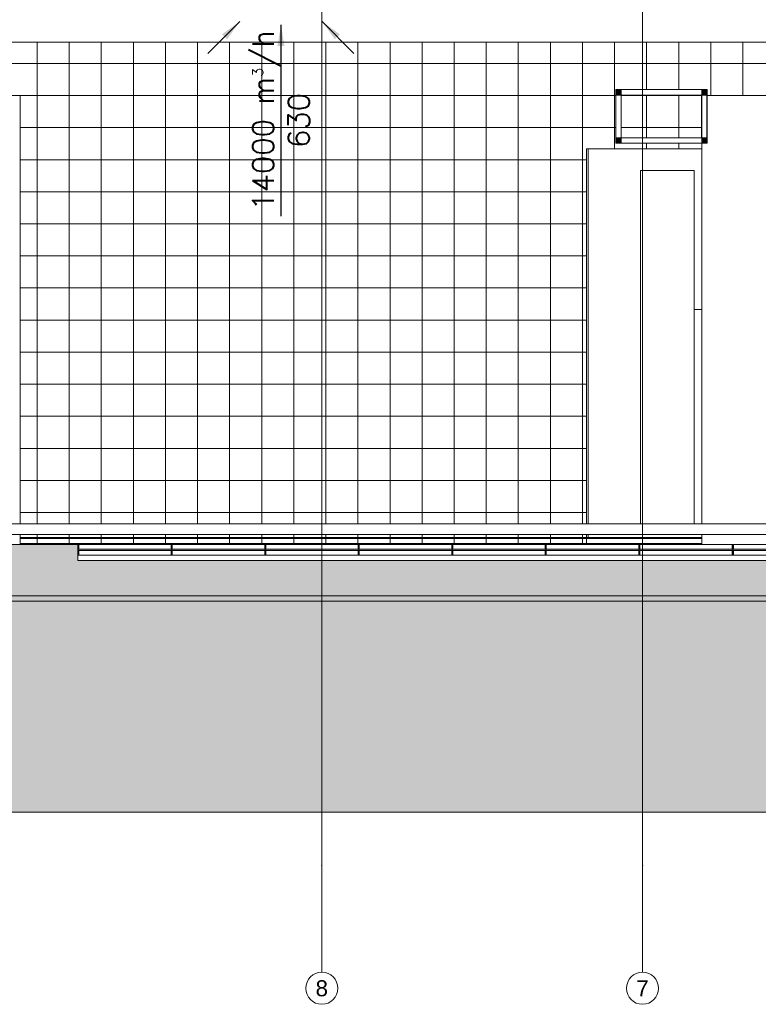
# Model space of a CAD drawing. Header units: millimetres. Extents: x -47038 to 86296, y -75637 to 48966.
# Tile 148 of 174: x 50995 to 57903, y 31480 to 40690. Entities that reach past the tile are written whole.
import ezdxf
from ezdxf.enums import TextEntityAlignment as Align

# ---------------------------------------------------------------- set-up
doc = ezdxf.new("R2010")
doc.units = ezdxf.units.MM
doc.linetypes.add('Wipeout_Contour', pattern=[1000, 0, -1000])
for name, color, linetype, lineweight, true_color in [('00 - odbojniki_Nr_pióra__95', 7, 'Continuous', 20, 0x7c7c7c), ('00 - SUFIT Z BLACHY_Nr_pióra__95', 7, 'Continuous', 20, 0x7c7c7c), ('01 - myjnia_Nr_pióra__95', 7, 'Continuous', 25, 0x7c7c7c), ('0_Nr_pióra__95', 7, 'Continuous', 20, 0x7c7c7c), ('410-K Osie główne_Nr_pióra__95', 7, 'Continuous', 20, 0x7c7c7c), ('420-K Ściany_Nr_pióra__95', 7, 'Continuous', 20, 0x7c7c7c), ('460 - Stropy_Nr_pióra__95', 7, 'Continuous', 20, 0x7c7c7c)]:
    doc.layers.add(name, color=color, linetype=linetype, lineweight=lineweight, true_color=true_color)
doc.layers.add('410-K Osie główne_Nr_pióra__1', color=7, linetype='Continuous', lineweight=20)
doc.layers.add('XREF', color=8, linetype='Continuous', lineweight=9)
doc.layers.add('420-K Ściany', color=7, linetype='Continuous')
doc.layers.add('FLUID-LWA-200-ARRGR', color=7, linetype='Continuous')
doc.styles.add('FDBES', font='simplex.shx')
doc.styles.add('STYL_AUTOMATYCZNY_2', font='arial.ttf', dxfattribs={"width": 0.95})
doc.dimstyles.new('FDBES', dxfattribs={"dimscale": 50, "dimtxt": 4, "dimasz": 2.5, "dimexe": 0.8, "dimexo": 2, "dimgap": 1, "dimtad": 1, "dimdsep": 46, "dimtxsty": 'FDBES', "dimcen": 2.5, "dimclrd": 4, "dimclre": 5, "dimadec": 0, "dimazin": 0, "dimtfac": 1, "dimtmove": 0, "dimatfit": 3, "dimfxl": 1, "dimarcsym": 0})

# ---------------------------------------------------------------- blocks, each defined once
blk = doc.blocks.new('ElemPrzekroju_260_1', base_point=(5044, -99.42))
at = {"layer": '01 - myjnia_Nr_pióra__95', "color": 8, "linetype": 'Continuous', "lineweight": 13, "true_color": 0x7c7c7c}
for p, q in [((3190.07, 281.08), (3265.47, 281.08)), ((3190.07, 276.08), (3265.63, 276.08))]:
    blk.add_line(p, q, dxfattribs=at)
blk = doc.blocks.new('ElemPrzekroju_261_1', base_point=(5044, -99.42))
at = {"layer": '01 - myjnia_Nr_pióra__95', "color": 8, "linetype": 'Continuous', "lineweight": 13, "true_color": 0x7c7c7c}
for p, q in [((3190.07, 326.08), (3265.64, 326.08)), ((3270.64, 326.08), (3270.65, 326.08)), ((3270.65, 326.08), (3270.65, 321.08)), ((3190.07, 321.08), (3265.47, 321.08)), ((3270.64, 321.08), (3270.65, 321.08))]:
    blk.add_line(p, q, dxfattribs=at)
blk = doc.blocks.new('A$C67FE79C0')
at = {"layer": '01 - myjnia_Nr_pióra__95', "linetype": 'Continuous', "lineweight": 5}
for points in [[(1176.99, 425.5), (1171.99, 425.5), (1171.99, 420.5), (1176.99, 420.5)], [(1257.56, 425.5), (1252.56, 425.5), (1252.56, 420.5), (1257.56, 420.5)], [(1176.99, 380.5), (1171.99, 380.5), (1171.99, 375.5), (1176.99, 375.5)], [(1252.6, 380.5), (1252.6, 375.5), (1257.6, 375.5), (1257.6, 380.5)]]:
    blk.add_hatch(color=8, dxfattribs=at).paths.add_polyline_path(points)
at = {"layer": '460 - Stropy_Nr_pióra__95', "linetype": 'Continuous', "lineweight": 5}
for points in [[(668.83, 0), (-27.77, 0), (-27.77, -10), (668.83, -10)], [(669.83, -10), (669.83, 0), (668.83, 0), (668.83, -10)], [(756.29, -10), (757.29, -10), (757.29, 0), (756.29, 0)], [(843.75, -10), (844.75, -10), (844.75, 0), (843.75, 0)], [(931.21, -10), (932.21, -10), (932.21, 0), (931.21, 0)], [(1018.67, -10), (1019.67, -10), (1019.67, 0), (1018.67, 0)], [(1106.13, -10), (1107.13, -10), (1107.13, 0), (1106.13, 0)], [(1193.58, -10), (1194.58, -10), (1194.58, 0), (1193.58, 0)], [(1281.04, -10), (1282.04, -10), (1282.04, 0), (1281.04, 0)], [(669.83, -5.64), (756.29, -5.64), (756.29, -4.36), (669.83, -4.36)], [(757.29, -4.36), (757.29, -5.64), (843.75, -5.64), (843.75, -4.36)], [(931.21, -5.64), (931.21, -4.36), (844.75, -4.36), (844.75, -5.64)], [(1018.67, -5.64), (1018.67, -4.36), (932.21, -4.36), (932.21, -5.64)], [(1106.13, -5.64), (1106.13, -4.36), (1019.67, -4.36), (1019.67, -5.64)], [(1193.58, -5.64), (1193.58, -4.36), (1107.13, -4.36), (1107.13, -5.64)], [(1281.04, -5.64), (1281.04, -4.36), (1194.58, -4.36), (1194.58, -5.64)], [(1368.5, -5.64), (1368.5, -4.36), (1282.04, -4.36), (1282.04, -5.64)], [(-27.77, -25), (-15.72, -25), (-15.72, -25.05), (24.28, -25.05), (2971.45, -25.05), (3011.45, -25.05), (3011.45, -25), (3023.5, -25), (3023.5, -10.05), (2768.83, -10.05), (2768.83, -15), (668.83, -15), (668.83, -10.05), (-27.77, -10.05)], [(24.28, -25.05), (24.28, -33.05), (2971.45, -33.05), (2971.45, -25.05)], [(24.28, -38.05), (2971.45, -38.05), (2971.45, -33.05), (24.28, -33.05)]]:
    blk.add_hatch(color=8, dxfattribs=at).paths.add_polyline_path(points)
at = {"layer": '00 - odbojniki_Nr_pióra__95', "color": 8, "linetype": 'Continuous', "lineweight": 5}
for p, q in [((515.12, 19.39), (2847.36, 19.39)), ((515.12, 9.5), (2847.36, 9.5))]:
    blk.add_line(p, q, dxfattribs=at)
at = {"layer": '00 - SUFIT Z BLACHY_Nr_pióra__95', "color": 8, "linetype": 'Continuous', "lineweight": 5}
for p, q in [((1252.55, 6.5), (614.98, 6.5)), ((1252.55, 6.03), (614.98, 6.03)), ((614.98, 5.53), (1252.55, 5.53)), ((1252.55, 0.97), (614.98, 0.97)), ((1252.55, 0.47), (614.98, 0.47))]:
    blk.add_line(p, q, dxfattribs=at)
at = {"layer": '01 - myjnia_Nr_pióra__95', "color": 8, "linetype": 'Continuous', "lineweight": 5}
for p, q in [((1171.99, 425.5), (1171.99, 420.5)), ((1176.99, 425.5), (1171.99, 425.5)), ((1176.99, 425.5), (1252.56, 425.5)), ((1176.99, 425.5), (1176.99, 420.5)), ((1252.56, 425.5), (1252.56, 420.5)), ((1257.56, 425.5), (1252.56, 425.5)), ((1257.56, 425.5), (1257.57, 425.5)), ((1257.56, 425.5), (1257.56, 420.5)), ((1257.57, 425.5), (1257.57, 420.5)), ((536.13, 420), (614.98, 420)), ((614.98, 420), (614.98, 19.39)), ((1171.99, 380.5), (1171.99, 420.5)), ((1176.99, 420.5), (1171.99, 420.5)), ((1176.99, 380.5), (1176.99, 420.5)), ((1176.99, 420.5), (1252.39, 420.5)), ((1252.39, 420.5), (1252.56, 420.5)), ((1252.39, 380.5), (1252.39, 420.5)), ((1257.56, 420.5), (1252.56, 420.5)), ((1257.39, 380.5), (1257.39, 420.5)), ((1257.49, 380.5), (1257.49, 420.5)), ((1257.49, 420), (1336.33, 420)), ((1257.56, 420.5), (1257.57, 420.5)), ((1171.99, 380.5), (1171.99, 375.5)), ((1176.99, 380.5), (1171.99, 380.5)), ((1176.99, 380.5), (1252.39, 380.5)), ((1176.99, 380.5), (1176.99, 375.5)), ((1252.39, 380.5), (1252.6, 380.5)), ((1252.55, 380.5), (1252.55, 19.39)), ((1252.6, 380.5), (1252.6, 375.5)), ((1257.6, 380.5), (1252.6, 380.5)), ((1257.6, 380.5), (1257.6, 375.5)), ((1257.63, 380.5), (1257.6, 380.5)), ((1257.63, 380.5), (1257.63, 375.5)), ((1144.62, 370), (1146.39, 370)), ((1144.62, 19.39), (1144.62, 370)), ((1148.08, 370), (1146.39, 370)), ((1146.39, 370), (1146.39, 19.39)), ((1152.96, 370), (1148.08, 370)), ((1158.64, 370), (1152.96, 370)), ((1165.05, 370), (1158.64, 370)), ((1172.11, 370), (1165.05, 370)), ((1176.99, 375.5), (1171.99, 375.5)), ((1179.73, 370), (1172.11, 370)), ((1176.99, 375.5), (1252.55, 375.5)), ((1187.81, 370), (1179.73, 370)), ((1196.27, 370), (1187.81, 370)), ((1205, 370), (1196.27, 370)), ((1213.89, 370), (1205, 370)), ((1222.84, 370), (1213.89, 370)), ((1231.73, 370), (1222.84, 370)), ((1240.46, 370), (1231.73, 370)), ((1248.92, 370), (1240.46, 370)), ((1252.55, 370), (1248.92, 370)), ((1257.6, 375.5), (1252.6, 375.5)), ((1257.63, 375.5), (1257.6, 375.5)), ((1195.27, 350), (1195.65, 350)), ((1195.27, 19.39), (1195.27, 350)), ((1195.65, 350), (1196.77, 350)), ((1196.77, 350), (1198.61, 350)), ((1198.61, 350), (1201.11, 350)), ((1201.11, 350), (1204.2, 350)), ((1204.2, 350), (1207.77, 350)), ((1207.77, 350), (1211.71, 350)), ((1211.71, 350), (1215.92, 350)), ((1215.92, 350), (1220.27, 350)), ((1220.27, 350), (1224.61, 350)), ((1224.61, 350), (1228.82, 350)), ((1228.82, 350), (1232.77, 350)), ((1232.77, 350), (1236.33, 350)), ((1236.33, 350), (1239.42, 350)), ((1239.42, 350), (1241.92, 350)), ((1241.92, 350), (1243.76, 350)), ((1243.76, 350), (1244.89, 350)), ((1244.89, 350), (1245.27, 350)), ((1245.27, 19.39), (1245.27, 350)), ((1245.27, 220), (1252.55, 220)), ((614.98, 9.5), (614.98, 0)), ((1144.62, 6.5), (1144.62, 9.5)), ((1146.39, 9.5), (1146.39, 6.5)), ((1197.03, 9.5), (1197.03, 6.5)), ((1252.55, 9.5), (1252.55, 0))]:
    blk.add_line(p, q, dxfattribs=at)
at = {"layer": '0_Nr_pióra__95', "color": 8, "linetype": 'Continuous', "lineweight": 5}
for p, q in [((2974.13, 470), (36.92, 470)), ((630.93, 19.39), (630.93, 470)), ((660.93, 19.39), (660.93, 470)), ((690.93, 19.39), (690.93, 470)), ((720.93, 19.39), (720.93, 470)), ((750.93, 19.39), (750.93, 470)), ((780.93, 19.39), (780.93, 470)), ((810.93, 19.39), (810.93, 470)), ((840.93, 19.39), (840.93, 470)), ((870.93, 19.39), (870.93, 470)), ((900.93, 19.39), (900.93, 470)), ((930.93, 19.39), (930.93, 470)), ((960.93, 19.39), (960.93, 470)), ((990.93, 19.39), (990.93, 470)), ((1020.93, 19.39), (1020.93, 470)), ((1050.93, 19.39), (1050.93, 470)), ((1080.93, 19.39), (1080.93, 470)), ((1110.93, 19.39), (1110.93, 470)), ((1140.93, 19.39), (1140.93, 470)), ((1170.93, 370), (1170.93, 470)), ((1200.93, 425.5), (1200.93, 470)), ((1230.93, 425.5), (1230.93, 470)), ((1260.93, 420), (1260.93, 470)), ((1290.93, 420), (1290.93, 470)), ((36.92, 450), (2974.13, 450)), ((1171.99, 420.5), (1171.99, 425.5)), ((1171.99, 425.5), (1252.56, 425.5)), ((1252.56, 425.5), (1257.55, 425.5)), ((1257.55, 425.5), (1257.55, 420.5)), ((536.13, 420), (614.98, 420)), ((614.98, 420), (614.98, 19.39)), ((614.98, 420), (1171.99, 420)), ((1171.99, 375.5), (1171.99, 420.5)), ((1252.56, 420.5), (1176.99, 420.5)), ((1176.99, 420.5), (1176.99, 380.5)), ((1176.99, 420), (1252.55, 420)), ((1200.93, 380.5), (1200.93, 420.5)), ((1230.93, 380.5), (1230.93, 420.5)), ((1252.55, 370), (1252.55, 420)), ((1252.55, 420), (1252.56, 420)), ((1252.56, 420), (1252.56, 420.5)), ((1257.55, 420.5), (1257.55, 420)), ((1257.55, 420), (1336.33, 420)), ((614.98, 390), (1171.99, 390)), ((1176.99, 390), (1252.55, 390)), ((1176.99, 380.5), (1252.49, 380.5)), ((1252.49, 380.5), (1252.49, 375.5)), ((1144.62, 19.39), (1144.62, 370)), ((1144.62, 370), (1252.55, 370)), ((1176.99, 375.5), (1171.99, 375.5)), ((1252.49, 375.5), (1176.99, 375.5)), ((1200.93, 370), (1200.93, 375.5)), ((1230.93, 370), (1230.93, 375.5)), ((614.98, 360), (1144.62, 360)), ((614.98, 330), (1144.62, 330)), ((614.98, 300), (1144.62, 300)), ((614.98, 270), (1144.62, 270)), ((614.98, 240), (1144.62, 240)), ((614.98, 210), (1144.62, 210)), ((614.98, 180), (1144.62, 180)), ((614.98, 150), (1144.62, 150)), ((614.98, 120), (1144.62, 120)), ((614.98, 90), (1144.62, 90)), ((614.98, 60), (1144.62, 60)), ((614.98, 30), (1144.62, 30)), ((614.98, 19.39), (1144.62, 19.39)), ((1144.62, 9.5), (614.98, 9.5)), ((614.98, 9.5), (614.98, 0)), ((630.93, 0), (630.93, 9.5)), ((660.93, 0), (660.93, 9.5)), ((690.93, 0), (690.93, 9.5)), ((720.93, 0), (720.93, 9.5)), ((750.93, 0), (750.93, 9.5)), ((780.93, 0), (780.93, 9.5)), ((810.93, 0), (810.93, 9.5)), ((840.93, 0), (840.93, 9.5)), ((870.93, 0), (870.93, 9.5)), ((900.93, 0), (900.93, 9.5)), ((930.93, 0), (930.93, 9.5)), ((960.93, 0), (960.93, 9.5)), ((990.93, 0), (990.93, 9.5)), ((1020.93, 0), (1020.93, 9.5)), ((1050.93, 0), (1050.93, 9.5)), ((1080.93, 0), (1080.93, 9.5)), ((1110.93, 0), (1110.93, 9.5)), ((1140.93, 0), (1140.93, 9.5)), ((1144.62, 0), (1144.62, 9.5)), ((614.98, 0), (1144.62, 0)), ((668.83, -15), (2768.83, -15))]:
    blk.add_line(p, q, dxfattribs=at)
at = {"layer": '0_Nr_pióra__95', "color": 8, "linetype": 'Continuous', "lineweight": 5, "flags": 128}
blk.add_lwpolyline([(668.83, 0), (668.83, -10), (668.83, -10.05), (668.83, -15)], dxfattribs=at)
at = {"layer": '410-K Osie główne_Nr_pióra__95', "color": 8, "linetype": 'Continuous', "lineweight": 5}
for p, q in [((897.12, -300), (897.12, -400)), ((1197.12, -300), (1197.12, -400))]:
    blk.add_line(p, q, dxfattribs=at)
for centre in [(897.12, -415), (1197.12, -415)]:
    blk.add_circle(centre, 15, dxfattribs=at)
for p in [(897.12, -300), (897.12, -300), (1197.12, -300), (1197.12, -300)]:
    blk.add_point(p, dxfattribs=at)
at = {"layer": '420-K Ściany_Nr_pióra__95', "color": 8, "linetype": 'Continuous', "lineweight": 5}
blk.add_line((2912.59, 470), (25.06, 470), dxfattribs=at)
at = {"layer": '460 - Stropy_Nr_pióra__95', "color": 8, "linetype": 'Continuous', "lineweight": 5}
for p, q in [((668.83, 0), (31.78, 0)), ((669.83, 0), (668.83, 0)), ((669.83, 0), (756.29, 0)), ((669.83, 0), (669.83, -4.36)), ((756.29, 0), (756.29, -4.36)), ((757.29, 0), (756.29, 0)), ((757.29, 0), (843.75, 0)), ((757.29, 0), (757.29, -4.36)), ((843.75, 0), (843.75, -4.36)), ((844.75, 0), (843.75, 0)), ((844.75, 0), (931.21, 0)), ((844.75, 0), (844.75, -4.36)), ((931.21, 0), (931.21, -4.36)), ((932.21, 0), (931.21, 0)), ((932.21, 0), (1018.67, 0)), ((932.21, 0), (932.21, -4.36)), ((1018.67, 0), (1018.67, -4.36)), ((1019.67, 0), (1018.67, 0)), ((1019.67, 0), (1106.13, 0)), ((1019.67, 0), (1019.67, -4.36)), ((1106.13, 0), (1106.13, -4.36)), ((1107.13, 0), (1106.13, 0)), ((1107.13, 0), (1193.58, 0)), ((1107.13, 0), (1107.13, -4.36)), ((1193.58, 0), (1193.58, -4.36)), ((1194.58, 0), (1193.58, 0)), ((1194.58, 0), (1281.04, 0)), ((1194.58, 0), (1194.58, -4.36)), ((1281.04, 0), (1281.04, -4.36)), ((1282.04, 0), (1281.04, 0)), ((1282.04, 0), (1368.5, 0)), ((1282.04, 0), (1282.04, -4.36)), ((756.29, -4.36), (669.83, -4.36)), ((669.83, -5.64), (669.83, -10)), ((756.29, -5.64), (669.83, -5.64)), ((756.29, -5.64), (756.29, -10)), ((843.75, -4.36), (757.29, -4.36)), ((757.29, -5.64), (757.29, -10)), ((843.75, -5.64), (757.29, -5.64)), ((843.75, -5.64), (843.75, -10)), ((931.21, -4.36), (844.75, -4.36)), ((844.75, -5.64), (844.75, -10)), ((931.21, -5.64), (844.75, -5.64)), ((931.21, -5.64), (931.21, -10)), ((1018.67, -4.36), (932.21, -4.36)), ((932.21, -5.64), (932.21, -10)), ((1018.67, -5.64), (932.21, -5.64)), ((1018.67, -5.64), (1018.67, -10)), ((1106.13, -4.36), (1019.67, -4.36)), ((1019.67, -5.64), (1019.67, -10)), ((1106.13, -5.64), (1019.67, -5.64)), ((1106.13, -5.64), (1106.13, -10)), ((1193.58, -4.36), (1107.13, -4.36)), ((1107.13, -5.64), (1107.13, -10)), ((1193.58, -5.64), (1107.13, -5.64)), ((1193.58, -5.64), (1193.58, -10)), ((1281.04, -4.36), (1194.58, -4.36)), ((1194.58, -5.64), (1194.58, -10)), ((1281.04, -5.64), (1194.58, -5.64)), ((1281.04, -5.64), (1281.04, -10)), ((1368.5, -4.36), (1282.04, -4.36)), ((1282.04, -5.64), (1282.04, -10)), ((1368.5, -5.64), (1282.04, -5.64)), ((669.83, -10), (668.83, -10)), ((669.83, -10), (756.29, -10)), ((757.29, -10), (756.29, -10)), ((757.29, -10), (843.75, -10)), ((844.75, -10), (843.75, -10)), ((844.75, -10), (931.21, -10)), ((932.21, -10), (931.21, -10)), ((932.21, -10), (1018.67, -10)), ((1019.67, -10), (1018.67, -10)), ((1019.67, -10), (1106.13, -10)), ((1107.13, -10), (1106.13, -10)), ((1107.13, -10), (1193.58, -10)), ((1194.58, -10), (1193.58, -10)), ((1194.58, -10), (1281.04, -10)), ((1282.04, -10), (1281.04, -10)), ((1282.04, -10), (1368.5, -10))]:
    blk.add_line(p, q, dxfattribs=at)
at = {"layer": '420-K Ściany', "color": 8, "lineweight": 5}
for name in ['ElemPrzekroju_261_1', 'ElemPrzekroju_260_1']:
    blk.add_blockref(name, (3030.93, 0), dxfattribs=at)
at = {"layer": '410-K Osie główne_Nr_pióra__1', "color": 8, "lineweight": 5, "style": 'STYL_AUTOMATYCZNY_2'}
for s, p in [('8', (897.12, -407.5)), ('7', (1197.12, -407.5))]:
    blk.add_text(s, height=15, dxfattribs=at).set_placement(p, align=Align.TOP_CENTER)
at = {"color": 8, "linetype": 'Wipeout_Contour', "lineweight": 5, "ltscale": 14867.230733}
blk.add_wipeout([(3860.02, -47.89), (-482, -47.89), (-482, -250.24), (3860.02, -250.24)], dxfattribs=at)
at = {"layer": '0_Nr_pióra__95', "linetype": 'Continuous', "lineweight": 5}
h = blk.add_hatch(dxfattribs=at)
h.set_pattern_fill('Grunt_0001', color=8, style=0, pattern_type=2)
h.set_pattern_definition([(45, (3030.926, 5e-13), (-27.57716, 27.57716), []), (45, (3021.73, 9.19), (-55.1543, 55.1543), []), (45, (3012.54, 18.385), (-55.1543, 55.1543), []), (135, (3003.349, 27.577), (9.19239, 9.19239), [39, -39])])
h.paths.add_polyline_path([(3860.02, -47.89), (-482, -47.89), (-482, -250.24), (3860.02, -250.24)])
at = {"layer": '460 - Stropy_Nr_pióra__95', "linetype": 'Continuous', "lineweight": 5}
blk.add_hatch(color=8, dxfattribs=at).paths.add_polyline_path([(24.28, -53.05), (2971.45, -53.05), (2971.45, -38.05), (24.28, -38.05)])
at = {"layer": '0_Nr_pióra__95', "color": 8, "linetype": 'Continuous', "lineweight": 5, "flags": 128}
blk.add_lwpolyline([(3860.02, -47.89), (-482, -47.89), (-482, -250.24), (3860.02, -250.24)], close=True, dxfattribs=at)
at = {"layer": '410-K Osie główne_Nr_pióra__95', "color": 8, "linetype": 'Continuous', "lineweight": 5}
for p, q in [((897.12, 900), (897.12, -300)), ((1197.12, 900), (1197.12, -300))]:
    blk.add_line(p, q, dxfattribs=at)
at = {"layer": '460 - Stropy_Nr_pióra__95', "color": 8, "linetype": 'Continuous', "lineweight": 5}
blk.add_line((2971.45, -53.05), (24.28, -53.05), dxfattribs=at)
blk = doc.blocks.new('*U3636')
at = {"insert": (0, 895.2), "char_height": 200, "attachment_point": 5, "rotation": 270, "style": 'FDBES'}
blk.add_mtext('14000 m{\\A2;\\H0.5x;3}/h\\P630', dxfattribs=at)
blk.add_leader([(0, 0), (0, 1790.5)], dimstyle='FDBES', override={"dimscale": 80, "dimclrd": 256})
blk = doc.blocks.new('*U3637')
blk.add_leader([(0, 0), (-297, 297)], dimstyle='FDBES', override={"dimscale": 80, "dimclrd": 256})
blk = doc.blocks.new('*U3638')
blk.add_leader([(0, 0), (297, 297)], dimstyle='FDBES', override={"dimscale": 80, "dimclrd": 256})
blk = doc.blocks.new('*U3639')
at = {"insert": (0, 895.2), "char_height": 200, "attachment_point": 5, "rotation": 270, "style": 'FDBES'}
blk.add_mtext('14000 m{\\A2;\\H0.5x;3}/h\\P630', dxfattribs=at)
blk.add_leader([(0, 0), (0, 1790.5)], dimstyle='FDBES', override={"dimscale": 80, "dimclrd": 256})
blk = doc.blocks.new('*U3640')
blk.add_leader([(0, 0), (-297, 297)], dimstyle='FDBES', override={"dimscale": 80, "dimclrd": 256})
blk = doc.blocks.new('*U3641')
blk.add_leader([(0, 0), (297, 297)], dimstyle='FDBES', override={"dimscale": 80, "dimclrd": 256})

msp = doc.modelspace()

# ---------------------------------------------------------------- block references
at = {"layer": 'XREF', "xscale": 10, "yscale": 10, "zscale": 10, "rotation": 360}
msp.add_blockref('A$C67FE79C0', (44848.7, 35780.4), dxfattribs=at)

# ---------------------------------------------------------------- next in the draw order: block references
at = {"layer": 'FLUID-LWA-200-ARRGR', "rotation": 180}
for name, p in [('*U3638', (53052.3, 40671.9, 47652.6)), ('*U3641', (53052.3, 40671.9, 47652.6)), ('*U3636', (53438, 40642.6, 47652.6)), ('*U3639', (53438, 40642.6, 47652.6)), ('*U3637', (53823.7, 40671.9, 47652.6)), ('*U3640', (53823.7, 40671.9, 47652.6))]:
    msp.add_blockref(name, p, dxfattribs=at)

doc.saveas('drawing.dxf')
